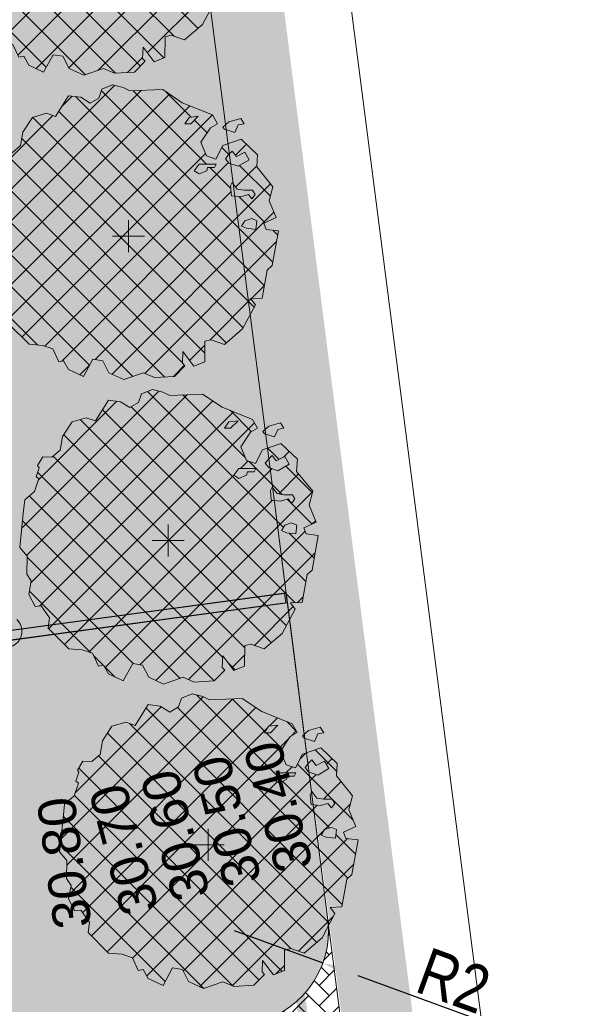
# Model space of a CAD drawing. Header units: metres. Extents: x 737835 to 905050, y 6570742 to 6590316.
# Tile 252 of 256: x 738019 to 738031, y 6590143 to 6590163. Entities that reach past the tile are written whole.
import ezdxf

# ---------------------------------------------------------------- set-up
doc = ezdxf.new("R2010")
doc.units = ezdxf.units.M
doc.header["$LTSCALE"] = 0.5
doc.linetypes.add('DASHED', pattern=[0.75, 0.5, -0.25])
doc.linetypes.add('TOOPIIR', pattern=[7, 6, -1])
for name, color, linetype in [('_Polka puud RG', 7, 'Continuous'), ('_Polka puud_tekst', 7, 'Continuous'), ('_Polka puude viirutus', 7, 'Continuous'), ('AR_hatch', 7, 'Continuous'), ('AR_hoone', 7, 'Continuous'), ('AR_hoone_teljed', 251, 'Continuous'), ('AR_hoone_tugimüür', 7, 'Continuous'), ('AS_tugimüür', 7, 'Continuous')]:
    doc.layers.add(name, color=color, linetype=linetype)
for name, color, linetype, lineweight in [('AS_haljastus_muru', 63, 'Continuous', 5), ('AS_krundipiir', 1, 'Continuous', 30), ('AS_metall-leht ääris 0cm', 164, 'Continuous', 15), ('AS_mõõdud', 7, 'Continuous', 0), ('AS_sillutiskivi RG', 9, 'Continuous', 0), ('AS_teed', 7, 'Continuous', 13), ('AS_töömaapiir RG', 173, 'Continuous', 13), ('TM-katend_betoonkivisillutis_hall', 251, 'Continuous', 9), ('TM-vertikaal', 5, 'Continuous', 35)]:
    doc.layers.add(name, color=color, linetype=linetype, lineweight=lineweight)
doc.styles.add('Style-Arial Narrow', font='ARIALN.TTF')
doc.styles.add('TM_TXT', font='swissl.ttf')
doc.dimstyles.new('ISO-25', dxfattribs={"dimtxt": 2.5, "dimasz": 2.5, "dimexe": 1.25, "dimexo": 0.625, "dimtad": 1, "dimdec": 1, "dimtxsty": 'Standard', "dimcen": 2.5, "dimadec": 0, "dimazin": 0, "dimtfac": 1, "dimtdec": 1, "dimtmove": 0, "dimatfit": 3, "dimfxl": 1, "dimarcsym": 0})

# ---------------------------------------------------------------- blocks, each defined once
blk = doc.blocks.new('plan.puu')
at = {"layer": '_Polka puude viirutus', "true_color": 0x186722, "transparency": 33554556}
h = blk.add_hatch(dxfattribs=at)
h.set_pattern_fill('ANSI37', color=99, scale=100)
h.paths.add_polyline_path([(531547131, 6576230728), (531547202, 6576230792), (531547289, 6576231281), (531547118, 6576231302), (531547083, 6576231390), (531547257, 6576231470), (531547159, 6576231706), (531547211, 6576231904), (531546983, 6576232185), (531546994, 6576232358), (531546761, 6576232578), (531546503, 6576232489), (531546404, 6576232295), (531546273, 6576232340), (531546193, 6576232533), (531546330, 6576232739), (531546429, 6576232794), (531546359, 6576232919), (531545931, 6576233092), (531545654, 6576233276), (531545192, 6576233257), (531545095, 6576233304), (531544946, 6576233342), (531544794, 6576233281), (531544751, 6576233156), (531544629, 6576233084), (531544496, 6576233168), (531544324, 6576233189), (531544142, 6576232897), (531544012, 6576232942), (531543813, 6576232884), (531543677, 6576232677), (531543644, 6576232486), (531543528, 6576232386), (531543400, 6576232392), (531543324, 6576232266), (531543346, 6576232234), (531543303, 6576232109), (531543342, 6576232083), (531543280, 6576231902), (531543142, 6576231784), (531543123, 6576231588), (531543073, 6576231111), (531543176, 6576230987), (531543171, 6576230736), (531543235, 6576230638), (531543201, 6576230446), (531543289, 6576230277), (531543373, 6576230286), (531543494, 6576230118), (531543476, 6576229972), (531543766, 6576229682), (531543956, 6576229667), (531544101, 6576229617), (531544185, 6576229436), (531544255, 6576229450), (531544325, 6576229325), (531544535, 6576229227), (531544669, 6576229472), (531544807, 6576229450), (531544895, 6576229280), (531545105, 6576229183), (531545381, 6576229278), (531545537, 6576229211), (531545819, 6576229228), (531545969, 6576229380), (531545933, 6576229417), (531545940, 6576229579), (531546096, 6576229374), (531546248, 6576229435), (531546250, 6576229726), (531546338, 6576229746), (531546527, 6576229681), (531546781, 6576229898), (531546963, 6576230241), (531546896, 6576230327), (531547060, 6576230334)])
h.paths.add_polyline_path([(531546840, 6576231319), (531546768, 6576231349), (531546816, 6576231426), (531546912, 6576231457), (531546984, 6576231426), (531546972, 6576231303)], flags=16)
h.paths.add_polyline_path([(531546625, 6576231779), (531546613, 6576231917), (531546636, 6576231963), (531546708, 6576231871), (531546804, 6576231856), (531546924, 6576231856), (531546960, 6576231795), (531546912, 6576231733), (531546864, 6576231795), (531546756, 6576231764)], flags=16)
h.paths.add_polyline_path([(531546169, 6576232086), (531546097, 6576232132), (531546169, 6576232225), (531546409, 6576232225), (531546385, 6576232178), (531546289, 6576232178), (531546277, 6576232132)], flags=16)
h.paths.add_polyline_path([(531546720, 6576232194), (531546589, 6576232240), (531546541, 6576232301), (531546589, 6576232363), (531546636, 6576232409), (531546696, 6576232332), (531546816, 6576232393), (531546876, 6576232286)], flags=16)
h.paths.add_polyline_path([(531546050, 6576232793), (531545966, 6576232793), (531546026, 6576232885), (531546157, 6576232900)], flags=16)
at = {"linetype": 'Continuous', "lineweight": 18}
for p, q in [((531544794, 6576233281), (531544751, 6576233156)), ((531544946, 6576233342), (531544794, 6576233281)), ((531545095, 6576233304), (531544946, 6576233342)), ((531545192, 6576233257), (531545095, 6576233304)), ((531545654, 6576233276), (531545192, 6576233257)), ((531545931, 6576233092), (531545654, 6576233276)), ((531544324, 6576233189), (531544142, 6576232897)), ((531544496, 6576233168), (531544324, 6576233189)), ((531544629, 6576233084), (531544496, 6576233168)), ((531544751, 6576233156), (531544629, 6576233084)), ((531546359, 6576232919), (531545931, 6576233092)), ((531543813, 6576232884), (531543677, 6576232677)), ((531544012, 6576232942), (531543813, 6576232884)), ((531544142, 6576232897), (531544012, 6576232942)), ((531546026, 6576232885), (531545966, 6576232793)), ((531546157, 6576232900), (531546026, 6576232885)), ((531546050, 6576232793), (531546157, 6576232900)), ((531546429, 6576232794), (531546359, 6576232919)), ((531546756, 6576232870), (531546589, 6576232823)), ((531546804, 6576232793), (531546756, 6576232870)), ((531545966, 6576232793), (531546050, 6576232793)), ((531546193, 6576232533), (531546330, 6576232739)), ((531546330, 6576232739), (531546429, 6576232794)), ((531546589, 6576232823), (531546505, 6576232747)), ((531546505, 6576232747), (531546529, 6576232716)), ((531546529, 6576232716), (531546672, 6576232670)), ((531546672, 6576232670), (531546720, 6576232777)), ((531546720, 6576232777), (531546804, 6576232793)), ((531543677, 6576232677), (531543644, 6576232486)), ((531546761, 6576232578), (531546503, 6576232489)), ((531546994, 6576232358), (531546761, 6576232578)), ((531543644, 6576232486), (531543528, 6576232386)), ((531546273, 6576232340), (531546193, 6576232533)), ((531546503, 6576232489), (531546404, 6576232295)), ((531543400, 6576232392), (531543324, 6576232266)), ((531543528, 6576232386), (531543400, 6576232392)), ((531546404, 6576232295), (531546273, 6576232340)), ((531546589, 6576232363), (531546541, 6576232301)), ((531546541, 6576232301), (531546589, 6576232240)), ((531546636, 6576232409), (531546589, 6576232363)), ((531546696, 6576232332), (531546636, 6576232409)), ((531546816, 6576232393), (531546696, 6576232332)), ((531546876, 6576232286), (531546816, 6576232393)), ((531546983, 6576232185), (531546994, 6576232358)), ((531543346, 6576232234), (531543303, 6576232109)), ((531543324, 6576232266), (531543346, 6576232234)), ((531546097, 6576232132), (531546169, 6576232225)), ((531546169, 6576232225), (531546409, 6576232225)), ((531546289, 6576232178), (531546277, 6576232132)), ((531546385, 6576232178), (531546289, 6576232178)), ((531546409, 6576232225), (531546385, 6576232178)), ((531546589, 6576232240), (531546720, 6576232194)), ((531546720, 6576232194), (531546876, 6576232286)), ((531547211, 6576231904), (531546983, 6576232185)), ((531543342, 6576232083), (531543280, 6576231902)), ((531543303, 6576232109), (531543342, 6576232083)), ((531546169, 6576232086), (531546097, 6576232132)), ((531546277, 6576232132), (531546169, 6576232086)), ((531543280, 6576231902), (531543142, 6576231784)), ((531546636, 6576231963), (531546613, 6576231917)), ((531546613, 6576231917), (531546625, 6576231779)), ((531546708, 6576231871), (531546636, 6576231963)), ((531547159, 6576231706), (531547211, 6576231904)), ((531543142, 6576231784), (531543123, 6576231588)), ((531546625, 6576231779), (531546756, 6576231764)), ((531546804, 6576231856), (531546708, 6576231871)), ((531546756, 6576231764), (531546864, 6576231795)), ((531546924, 6576231856), (531546804, 6576231856)), ((531546864, 6576231795), (531546912, 6576231733)), ((531546912, 6576231733), (531546960, 6576231795)), ((531546960, 6576231795), (531546924, 6576231856)), ((531547257, 6576231470), (531547159, 6576231706)), ((531543123, 6576231588), (531543073, 6576231111)), ((531547083, 6576231390), (531547257, 6576231470)), ((531545170, 6576231209), (531545170, 6576231435)), ((531546816, 6576231426), (531546768, 6576231349)), ((531546768, 6576231349), (531546840, 6576231319)), ((531546912, 6576231457), (531546816, 6576231426)), ((531546984, 6576231426), (531546912, 6576231457)), ((531546972, 6576231303), (531546984, 6576231426)), ((531547118, 6576231302), (531547083, 6576231390)), ((531545170, 6576231209), (531544944, 6576231209)), ((531545170, 6576231209), (531545170, 6576230983)), ((531545170, 6576231209), (531545397, 6576231209)), ((531546840, 6576231319), (531546972, 6576231303)), ((531547289, 6576231281), (531547118, 6576231302)), ((531547202, 6576230792), (531547289, 6576231281)), ((531543073, 6576231111), (531543176, 6576230987)), ((531543176, 6576230987), (531543171, 6576230736)), ((531547131, 6576230728), (531547202, 6576230792)), ((531543171, 6576230736), (531543235, 6576230638)), ((531543235, 6576230638), (531543201, 6576230446)), ((531547060, 6576230334), (531547131, 6576230728)), ((531543201, 6576230446), (531543289, 6576230277)), ((531543289, 6576230277), (531543373, 6576230286)), ((531543373, 6576230286), (531543494, 6576230118)), ((531546781, 6576229898), (531546963, 6576230241)), ((531546896, 6576230327), (531547060, 6576230334)), ((531546963, 6576230241), (531546896, 6576230327)), ((531543494, 6576230118), (531543476, 6576229972)), ((531543476, 6576229972), (531543766, 6576229682)), ((531546527, 6576229681), (531546781, 6576229898)), ((531543766, 6576229682), (531543956, 6576229667)), ((531543956, 6576229667), (531544101, 6576229617)), ((531546248, 6576229435), (531546250, 6576229726)), ((531546250, 6576229726), (531546338, 6576229746)), ((531546338, 6576229746), (531546527, 6576229681)), ((531544101, 6576229617), (531544185, 6576229436)), ((531545933, 6576229417), (531545940, 6576229579)), ((531545940, 6576229579), (531546096, 6576229374)), ((531544185, 6576229436), (531544255, 6576229450)), ((531544255, 6576229450), (531544325, 6576229325)), ((531544535, 6576229227), (531544669, 6576229472)), ((531544669, 6576229472), (531544807, 6576229450)), ((531544807, 6576229450), (531544895, 6576229280)), ((531545819, 6576229228), (531545969, 6576229380)), ((531545969, 6576229380), (531545933, 6576229417)), ((531546096, 6576229374), (531546248, 6576229435)), ((531544325, 6576229325), (531544535, 6576229227)), ((531544895, 6576229280), (531545105, 6576229183)), ((531545105, 6576229183), (531545381, 6576229278)), ((531545381, 6576229278), (531545537, 6576229211))]:
    blk.add_line(p, q, dxfattribs=at)
at = {"layer": '_Polka puud_tekst', "linetype": 'Continuous', "lineweight": 18}
blk.add_line((531545537, 6576229211), (531545819, 6576229228), dxfattribs=at)
blk = doc.blocks.new('*D84')
at = {"layer": 'AS_mõõdud', "color": 0, "lineweight": -2, "transparency": 16777216}
for p, q in [((738003.586, 6590244.891), (738005.527, 6590245.154)), ((738004.644, 6590244.227), (738022.864, 6590109.487)), ((738022.022, 6590108.566), (738023.963, 6590108.828))]:
    blk.add_line(p, q, dxfattribs=at)
at = {"layer": 'AS_mõõdud', "color": 0, "transparency": 16777216}
for points in [[(738004.776, 6590244.245), (738004.512, 6590244.209), (738004.537, 6590245.02)], [(738022.997, 6590109.505), (738022.732, 6590109.469), (738022.972, 6590108.694)]]:
    blk.add_solid(points, dxfattribs=at)
at = {"layer": 'Defpoints', "color": 0, "transparency": 16777216}
for p in [(738003.289, 6590244.851), (738022.972, 6590108.694), (738021.724, 6590108.525)]:
    blk.add_point(p, dxfattribs=at)
at = {"layer": 'AS_mõõdud', "color": 0, "transparency": 16777216, "insert": (738014.488, 6590176.956), "char_height": 1, "attachment_point": 5, "rotation": 277.7013, "style": 'Style-Arial Narrow'}
blk.add_mtext('{\\fArial Narrow|b0|i0|c186|p39;pikkus }137,6m', dxfattribs=at)
blk = doc.blocks.new('A$C38142006')
at = {"layer": 'TM-katend_betoonkivisillutis_hall'}
h = blk.add_hatch(dxfattribs=at)
h.set_pattern_fill('AR-HBONE', color=256, scale=0.0037)
h.set_pattern_definition([(45, (-738028.24952, -6590164.39932), (0, 0.531631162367), [1.12776, -0.37592]), (135, (-738027.9837, -6590164.1335), (5e-17, 0.531631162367), [1.12776, -0.37592])])
h.paths.add_polyline_path([(6.935, -74.846), (6.092, -68.686), (4.477, -56.879), (4.005, -52.333), (2.777, -52.523), (-3.839, -0.029), (-5.285, -0.282), (1.548, -52.714), (2.158, -57.55), (3.647, -69.025), (4.493, -75.178)])
blk = doc.blocks.new('*D164')
at = {"layer": 'AS_mõõdud', "color": 0, "lineweight": -2, "transparency": 16777216}
for p, q in [((738023.526, 6590144.155), (738025.405, 6590143.469)), ((738028.684, 6590142.271), (738026.156, 6590143.195))]:
    blk.add_line(p, q, dxfattribs=at)
at = {"layer": 'AS_mõõdud', "color": 0, "lineweight": 30, "transparency": 16777216}
blk.add_solid([(738026.202, 6590143.32), (738026.11, 6590143.069), (738025.405, 6590143.469)], dxfattribs=at)
at = {"layer": 'Defpoints', "color": 0, "lineweight": 30, "transparency": 16777216}
for p in [(738023.526, 6590144.155), (738025.405, 6590143.469)]:
    blk.add_point(p, dxfattribs=at)
at = {"layer": 'AS_mõõdud', "color": 0, "transparency": 16777216, "insert": (738028.179, 6590143.097), "char_height": 1, "attachment_point": 5, "rotation": 339.9385, "style": 'Style-Arial Narrow'}
blk.add_mtext('R2', dxfattribs=at)
blk = doc.blocks.new('A$C2b1a9425')
at = {"layer": 'AR_hatch', "linetype": 'Continuous', "lineweight": 25}
blk.add_hatch(color=250, dxfattribs=at).paths.add_polyline_path([(9031, -95031), (9031, -95231), (9033, -95231), (9033, -95031)])
at = {"layer": 'AR_hoone_teljed', "color": 7, "linetype": 'Continuous', "lineweight": 13, "ltscale": 100}
blk.add_arc((3065, -95030), 350, 142.187, 37.8802, dxfattribs=at)
at = {"layer": 'AR_hoone_tugimüür', "color": 7, "linetype": 'Continuous', "lineweight": 13, "ltscale": 100, "flags": 128}
for points in [[(9031, -95031), (490, -95031)], [(9031, -95031), (9033, -95031)], [(9033, -95031), (9033, -95231)], [(490, -95231), (9031, -95231)], [(9033, -95231), (9031, -95231)]]:
    blk.add_lwpolyline(points, dxfattribs=at)

msp = doc.modelspace()

# ---------------------------------------------------------------- hatches: boundary and pattern name
at = {"layer": 'AS_haljastus_muru', "linetype": 'ByBlock'}
h = msp.add_hatch(color=256, dxfattribs=at)
h.dxf.hatch_style = 1
h.paths.add_polyline_path([(738020.072, 6590186.572), (738021.459, 6590175.838), (738022.81, 6590165.311), (738024.38, 6590153.228), (738024.627, 6590151.297), (738016.474, 6590150.195), (738011.674, 6590185.436)])
h = msp.add_hatch(color=256, dxfattribs=at)
h.dxf.hatch_style = 1
edge = h.paths.add_edge_path()
edge.add_line((738024.653, 6590151.099), (738025.513, 6590144.383))
edge.add_arc((738023.526, 6590144.155), 2, -82.3002, 6.5438, ccw=False)
edge.add_line((738023.794, 6590142.173), (738017.68, 6590141.346))
edge.add_line((738017.68, 6590141.346), (738016.502, 6590149.997))
edge.add_line((738016.502, 6590149.997), (738024.653, 6590151.099))
at = {"layer": 'AS_sillutiskivi RG'}
h = msp.add_hatch(dxfattribs=at)
h.set_pattern_fill('AR-HBONE', color=256, scale=0.003)
edge = h.paths.add_edge_path()
edge.add_line((737983.483, 6590103.352), (737979.074, 6590135.956))
edge.add_line((737979.074, 6590135.956), (737979.087, 6590135.957))
edge.add_line((737979.087, 6590135.957), (737977.784, 6590145.591))
edge.add_line((737977.784, 6590145.591), (737983.789, 6590146.403))
edge.add_line((737983.789, 6590146.403), (737980.977, 6590167.179))
edge.add_line((737980.977, 6590167.179), (737978.99, 6590166.941))
edge.add_line((737978.99, 6590166.941), (737980.247, 6590157.649))
edge.add_arc((737977.268, 6590157.248), 3.006, -31.36, 7.6818, ccw=False)
edge.add_line((737979.835, 6590155.683), (737976.819, 6590150.491))
edge.add_arc((737975.522, 6590151.244), 1.5, 187.7015, 329.851, ccw=False)
edge.add_line((737974.035, 6590151.043), (737972.765, 6590160.44))
edge.add_arc((737975.737, 6590160.842), 3, 149.5332, 187.7015, ccw=False)
edge.add_line((737973.152, 6590162.363), (737976.171, 6590167.495))
edge.add_arc((737977.479, 6590166.7), 1.531, 9.0476, 148.7195, ccw=False)
edge.add_line((737978.99, 6590166.941), (737980.977, 6590167.179))
edge.add_line((737980.977, 6590167.179), (737979.078, 6590181.223))
edge.add_line((737979.078, 6590181.223), (737976.469, 6590180.88))
edge.add_arc((737961.792, 6590184.637), 15.15, 329.5332, 345.6433, ccw=False)
edge.add_line((737974.85, 6590176.955), (737968.878, 6590166.797))
edge.add_line((737968.878, 6590166.797), (737971.54, 6590147.112))
edge.add_arc((737968.567, 6590146.71), 3, -30.149, 7.7015, ccw=False)
edge.add_line((737971.161, 6590145.203), (737965.995, 6590136.309))
edge.add_line((737965.995, 6590136.309), (737966.656, 6590131.475))
edge.add_line((737966.656, 6590131.475), (737973.991, 6590124.281))
edge.add_arc((737971.89, 6590122.139), 3, 7.7059, 45.5564, ccw=False)
edge.add_line((737974.863, 6590122.542), (737975.829, 6590115.398))
edge.add_arc((737969.883, 6590114.594), 6, -30.4668, 7.7015, ccw=False)
edge.add_line((737975.055, 6590111.551), (737970.452, 6590103.728))
edge.add_line((737970.452, 6590103.728), (737963.369, 6590102.77))
edge.add_line((737963.369, 6590102.77), (737963.485, 6590101.904))
edge.add_line((737963.485, 6590101.904), (737964.26, 6590096.15))
edge.add_line((737964.26, 6590096.15), (737968.045, 6590096.677))
edge.add_line((737968.045, 6590096.677), (738030.611, 6590105.377))
edge.add_line((738030.611, 6590105.377), (738029.74, 6590111.684))
edge.add_arc((738027.765, 6590111.421), 1.993, -82.4541, 7.5781, ccw=False)
edge.add_line((738028.026, 6590109.445), (738027.652, 6590109.394))
edge.add_line((738027.652, 6590109.394), (738021.725, 6590108.524))
edge.add_line((738021.725, 6590108.524), (737983.483, 6590103.352))
edge = h.paths.add_edge_path(flags=16)
edge.add_arc((737977.259, 6590103.731), 2.25, 0, 360)
h = msp.add_hatch(dxfattribs=at)
h.set_pattern_fill('AR-HBONE', color=256, scale=0.003)
edge = h.paths.add_edge_path()
edge.add_line((738017.291, 6590141.294), (738023.794, 6590142.173))
edge.add_arc((738023.526, 6590144.155), 2, 277.6998, 366.5438)
edge.add_line((738025.513, 6590144.383), (738026.404, 6590137.468))
edge.add_arc((738024.42, 6590137.212), 2, 7.3479, 97.6998)
edge.add_line((738024.152, 6590139.194), (738023.631, 6590139.124))
edge.add_arc((738023.899, 6590137.142), 2, 97.6998, 187.7015)
edge.add_line((738021.917, 6590136.874), (738025.402, 6590111.108))
edge.add_arc((738027.384, 6590111.376), 2, 187.7015, 277.7015)
edge.add_line((738027.652, 6590109.394), (738021.725, 6590108.523))
edge.add_line((738021.725, 6590108.523), (738017.695, 6590138.321))
edge.add_line((738017.695, 6590138.321), (738017.291, 6590141.294))
edge = h.paths.add_edge_path(flags=16)
edge.add_line((738017.947, 6590140.368), (738024.152, 6590139.194))
edge.add_line((738024.152, 6590139.194), (738025.243, 6590139.311))

# ---------------------------------------------------------------- linework, layer by layer
at = {"layer": 'AR_hoone', "linetype": 'ByBlock'}
msp.add_lwpolyline([(738016.097, 6590150.144), (738016.123, 6590149.946), (738024.653, 6590151.099), (738024.627, 6590151.297)], close=True, dxfattribs=at)
at = {"layer": 'AS_haljastus_muru'}
msp.add_lwpolyline([(738020.072, 6590186.572), (738021.459, 6590175.838), (738022.81, 6590165.311), (738022.81, 6590165.311), (738024.38, 6590153.228), (738024.627, 6590151.297), (738016.474, 6590150.195), (738011.674, 6590185.436), (738020.072, 6590186.572)], dxfattribs=at)
msp.add_lwpolyline([(738024.653, 6590151.099), (738025.513, 6590144.383, -0.408316), (738023.794, 6590142.173), (738017.68, 6590141.346), (738016.502, 6590149.997), (738024.653, 6590151.099)], format="xyb", dxfattribs=at)
at = {"layer": 'AS_krundipiir', "lineweight": 35, "const_width": 0.2, "flags": 128}
msp.add_lwpolyline([(737964.29, 6590096.14), (737963.21, 6590102.72), (737957.31, 6590101.89), (737947.46, 6590179.52), (737970.98, 6590182.75), (737963.91, 6590235.41), (737963.91, 6590235.41), (737983.47, 6590237.87), (737983.47, 6590237.87), (737981.73, 6590250.56), (738006.1, 6590291.99), (738011.53, 6590241.61), (738011.53, 6590241.61), (738011.53, 6590241.61), (738030.01, 6590105.28)], close=True, dxfattribs=at)
at = {"layer": 'AS_metall-leht ääris 0cm'}
msp.add_lwpolyline([(738016.709, 6590213.114), (738016.709, 6590213.114), (738016.935, 6590211.408), (738017.262, 6590208.934), (738017.262, 6590208.934), (738017.262, 6590208.934), (738017.262, 6590208.934), (738018.631, 6590197.769), (738019.98, 6590187.273), (738021.459, 6590175.838), (738022.81, 6590165.311), (738024.38, 6590153.228), (738025.513, 6590144.383), (738025.513, 6590144.383, -0.408316), (738023.794, 6590142.173), (738017.234, 6590141.286)], format="xyb", dxfattribs=at)
at = {"layer": 'AS_teed', "linetype": 'ByBlock'}
msp.add_line((738026.404, 6590137.468), (738025.513, 6590144.383), dxfattribs=at)
at = {"layer": 'AS_teed'}
msp.add_lwpolyline([(738030.35, 6590129.953), (738029.924, 6590133.254), (738025.733, 6590165.777), (738024.359, 6590176.511), (738022.957, 6590187.352), (738020.203, 6590208.716)], dxfattribs=at)
at = {"layer": 'AS_tugimüür', "linetype": 'DASHED', "ltscale": 2, "const_width": 0.2}
msp.add_lwpolyline([(738016.11, 6590150.045), (738024.64, 6590151.197)], dxfattribs=at)
at = {"layer": 'AS_töömaapiir RG', "linetype": 'TOOPIIR', "lineweight": 30, "const_width": 0.2, "flags": 128}
msp.add_lwpolyline([(737963.822, 6590096.649), (737956.924, 6590101.458), (737956.924, 6590101.458), (737956.924, 6590101.458), (737946.647, 6590181.305), (737967.494, 6590184.124), (737960.647, 6590234.058), (737960.647, 6590234.058), (737960.647, 6590234.058), (737983.565, 6590275.756), (737987.44, 6590292.103), (737984.106, 6590299.793), (737984.106, 6590299.793), (737984.106, 6590299.793), (738003.037, 6590306.809), (738007.15, 6590312.552), (738014.762, 6590313.765), (738016.448, 6590305.611), (738011.392, 6590304.108), (738008.102, 6590295.97), (738008.102, 6590295.97), (738008.102, 6590295.97), (738023.502, 6590174.31), (738026.68, 6590174.859), (738026.68, 6590174.859), (738028.25, 6590164.399), (738024.457, 6590163.834), (738028.273, 6590134.063), (738028.273, 6590134.063), (738031.2, 6590112.604), (738049.63, 6590115.23), (738049.63, 6590115.23), (738050.869, 6590107.474), (738033.897, 6590105.7), (738033.305, 6590106.337), (738033.305, 6590106.337), (738033.305, 6590106.337)], close=True, dxfattribs=at)

# ---------------------------------------------------------------- block references
at = {"layer": '_Polka puud RG', "xscale": 0.0015, "yscale": 0.0015, "zscale": 0.0015}
for p in [(-59297.314, -3274181.51), (-59296.47, -3274187.955), (-59295.626, -3274194.4), (-59294.783, -3274200.845)]:
    msp.add_blockref('plan.puu', p, dxfattribs=at)
at = {"layer": 'AS_mõõdud', "linetype": 'ByBlock'}
msp.add_blockref('A$C38142006', (738028.25, 6590164.399), dxfattribs=at)

# ---------------------------------------------------------------- dimensions: what is measured, and where the dimension line sits
at = {"layer": 'AS_mõõdud'}
dim = msp.add_aligned_dim(p1=(738003.289, 6590244.851), p2=(738021.724, 6590108.525), distance=1.259, text='{\\fArial Narrow|b0|i0|c186|p39;pikkus }<>m', dimstyle='ISO-25', override={"dimtxt": 1, "dimasz": 0.8, "dimexe": 1, "dimexo": 0.3, "dimgap": 0.1, "dimtxsty": 'Style-Arial Narrow', "dimtmove": 1}, dxfattribs=at)
dim.commit()
dim.dimension.update_dxf_attribs({"geometry": '*D84', "text_midpoint": (738014.488, 6590176.956)})
dim = msp.add_radius_dim(center=(738023.526, 6590144.155), mpoint=(738025.405, 6590143.469), dimstyle='ISO-25', override={"dimtxt": 1, "dimasz": 0.8, "dimexe": 1, "dimexo": 0.3, "dimgap": 0.1, "dimtxsty": 'Style-Arial Narrow', "dimtmove": 1}, dxfattribs=at)
dim.commit()
dim.dimension.update_dxf_attribs({"geometry": '*D164', "text_midpoint": (738027.973, 6590142.531), "dimtype": 164})

# ---------------------------------------------------------------- next in the draw order: block references
at = {"layer": 'AR_hoone', "linetype": 'ByBlock', "lineweight": 30, "ltscale": 0.1, "xscale": 0.0009999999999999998, "yscale": 0.0009999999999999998, "zscale": 0.0009999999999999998, "rotation": 7.701504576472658}
msp.add_blockref('A$C2b1a9425', (738002.905, 6590244.256), dxfattribs=at)

# ---------------------------------------------------------------- next in the draw order: texts
at = {"layer": 'TM-vertikaal', "color": 151, "linetype": 'Continuous', "lineweight": 35, "char_height": 0.8, "attachment_point": 8, "style": 'TM_TXT'}
for s, insert, rotation in [('30.40', (738024.856, 6590146.881, 30.4), 104.8929), ('30.50', (738023.765, 6590146.58, 30.5), 104.8929), ('30.60', (738022.674, 6590146.278, 30.6), 104.8929), ('30.70', (738021.583, 6590145.976, 30.7), 104.8929), ('30.80', (738020.333, 6590145.642, 30.8), 97.7435)]:
    msp.add_mtext(s, dxfattribs=dict(at, insert=insert, rotation=rotation))

doc.saveas('drawing.dxf')
